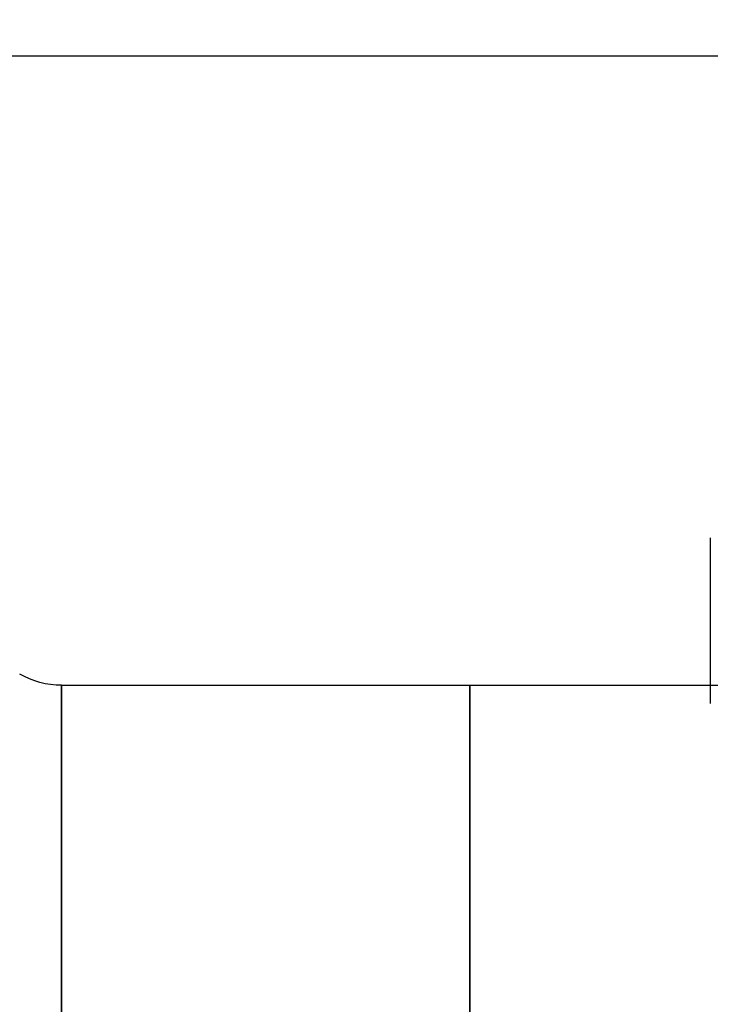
# Model space of a CAD drawing. Header units: centimetres. Extents: x -11 to 25.4, y -15 to 20.7.
# Tile 196 of 221: x 11.595 to 11.76, y 1.484 to 1.719. Entities that reach past the tile are written whole.
import ezdxf

# ---------------------------------------------------------------- set-up
doc = ezdxf.new("R2010")
doc.units = ezdxf.units.CM
doc.layers.add('Default', color=7, linetype='Continuous', true_color=0x000000)

msp = doc.modelspace()

# ---------------------------------------------------------------- linework, layer by layer
at = {"layer": 'Default'}
for p, q in [((11.52, 1.71), (12.00433, 1.71)), ((11.60536, 1.56), (11.8, 1.56))]:
    msp.add_line(p, q, dxfattribs=at)
at = {"layer": 'Default', "extrusion": (1, 0, 0)}
for centre, radius, start, end in [((0, 0, 11.76), 2.2, 43.5255, 45), ((0, 0, 11.60536), 1.56, 270, 90), ((0, 0, 11.70268), 1.56, 270, 90)]:
    msp.add_arc(centre, radius, start, end, dxfattribs=at)
at = {"layer": 'Default', "extrusion": (0, 0.005489, -0.999985)}
msp.add_arc((-11.60536, 1.58), 0.02, 270, 300, dxfattribs=at)
at = {"layer": 'Default'}
msp.add_rational_spline([(11.52179, 2.00816), (11.87116, 1.97682), (12.20342, 1.86436), (12.5, 1.67705)], [1.20408065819, 1.18165675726, 1.18165675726, 1.20408065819], degree=3, dxfattribs=at)

doc.saveas('drawing.dxf')
